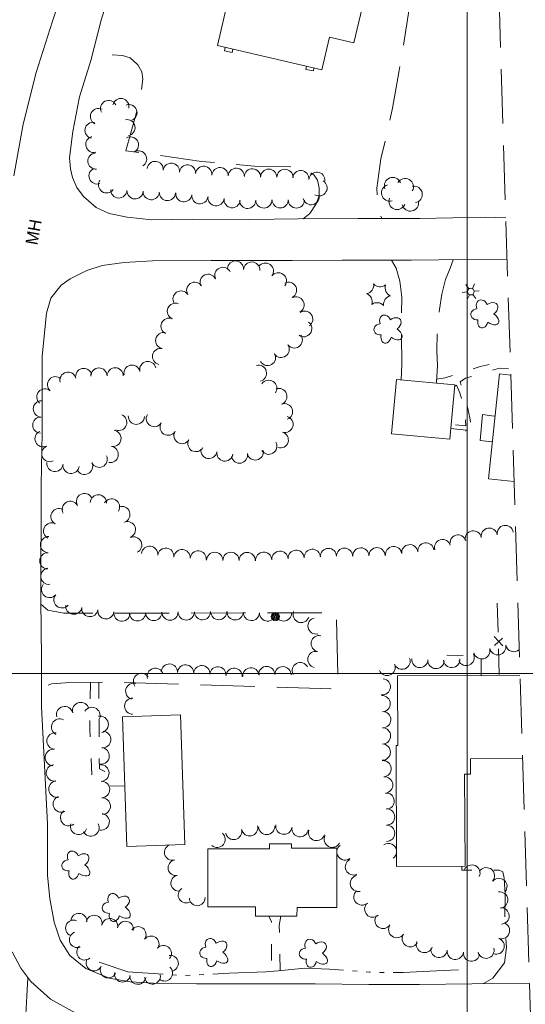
# Model space of a CAD drawing. Header units: feet. Extents: x 57700 to 58190, y 77590 to 78310.
# Tile 8 of 10: x 57934 to 58009, y 78051 to 78196. Entities that reach past the tile are written whole.
import ezdxf

# ---------------------------------------------------------------- set-up
doc = ezdxf.new("R2010")
doc.units = ezdxf.units.FT
doc.header["$MEASUREMENT"] = 0
for name, pattern in [('DGN Style 3', [11.216403, 8.011716, -3.204686]), ('DGN Style 5', [5.608201, 2.403515, -3.204686]), ('DGN Style 6', [15.238284, 0.008012, -3.204686, 5.608201, -3.204686, 0.008012, -3.204686])]:
    doc.linetypes.add(name, pattern=pattern)
for name, color, linetype, lineweight in [('E_DRN_Grate', 151, 'Continuous', 0), ('E_DWY', 73, 'DGN Style 3', 0), ('E_LAND_Vegetation', 21, 'Continuous', 0), ('E_MAP_GridLines', 251, 'Continuous', 0), ('E_MAP_Limits', 21, 'DGN Style 3', 0), ('E_MISCPROP', 40, 'Continuous', 0), ('E_MISCPROP_HvyDash', 54, 'DGN Style 3', 13), ('E_MISCPROP_HvyLine', 54, 'Continuous', 13), ('E_MISCPROP_Railing', 40, 'Continuous', 0), ('E_PATH_Sidewalk', 73, 'DGN Style 5', 0), ('E_RDWY', 40, 'Continuous', 13), ('E_WTR', 251, 'DGN Style 6', 0)]:
    doc.layers.add(name, color=color, linetype=linetype, lineweight=lineweight)
doc.styles.add('Style-IGR_FONT_0', font='IGR_FONT_0.shx')

# ---------------------------------------------------------------- blocks, each defined once
blk = doc.blocks.new('MHT_5')
at = {"layer": 'E_DRN_Grate', "color": 20, "linetype": 'Continuous', "lineweight": 0, "style": 'Style-IGR_FONT_0'}
blk.add_text('MH', height=1.8, rotation=359.9999, dxfattribs=at).set_placement((-1.68, -0.92))
blk = doc.blocks.new('LTP')
at = {"layer": 'E_MISCPROP', "color": 20, "linetype": 'Continuous', "lineweight": 0}
for p, q in [((-0.49, 0.02), (-1.27, 0.04)), ((-0.24, 0.43), (-0.6, 1.12)), ((0.27, 0.43), (0.68, 1.1)), ((-0.26, -0.43), (-0.67, -1.08)), ((0.23, -0.44), (0.6, -1.09)), ((0.49, -0.01), (1.25, -0.03))]:
    blk.add_line(p, q, dxfattribs=at)
blk.add_circle((0, 0), 0.492, dxfattribs=at)
blk = doc.blocks.new('POLE')
at = {"layer": 'E_MISCPROP', "color": 20, "linetype": 'Continuous', "lineweight": 0}
for centre, radius in [((0, 0.01), 0.605), ((0, 0.01), 0.456), ((0, 0), 0.303), ((0, 0), 0.151)]:
    blk.add_circle(centre, radius, dxfattribs=at)
blk = doc.blocks.new('TREE')
at = {"layer": 'E_LAND_Vegetation', "color": 93, "linetype": 'Continuous', "lineweight": 0}
for centre, major_axis, ratio in [((-0.29, 1.02), (0.272, -0.996), 0.782863), ((0.9, 0.51), (-1.05, -0.59), 0.691916), ((-1.09, -0.01), (0.987, -0.025), 0.832022), ((-0.41, -1.09), (0.361, 0.971), 0.716896), ((0.8, -0.78), (-1, 0.92), 0.560249)]:
    blk.add_ellipse(centre, major_axis=major_axis, ratio=ratio, start_param=1.570796, end_param=4.712389, dxfattribs=at)
blk = doc.blocks.new('PINE')
at = {"layer": 'E_LAND_Vegetation', "color": 93, "linetype": 'Continuous', "lineweight": 0}
for centre, start, end in [((-1.81, 1.72), 275.2114, 0.9763), ((0.53, 2.49), 215.2114, 300.9763), ((-2.32, -0.69), 335.2114, 60.9763), ((2.37, 0.84), 155.2114, 240.9763), ((-0.49, -2.34), 35.2114, 120.9763), ((1.86, -1.57), 95.2114, 180.9763)]:
    blk.add_arc(centre, 1.29, start, end, dxfattribs=at)

msp = doc.modelspace()

# ---------------------------------------------------------------- linework, layer by layer
at = {"layer": 'E_DWY', "color": 51, "linetype": 'DGN Style 3', "lineweight": 0, "flags": 128}
for points in [[(57975.39, 78209.64), (57976.43, 78214.59), (57986.54, 78212.41), (57993.83, 78211.01), (57992.11, 78201.5), (57990.03, 78188.7), (57989.04, 78183.18), (57988.12, 78178.88), (57987.32, 78175.72), (57986.72, 78171.39), (57986.84, 78168.84), (57987.03, 78167.85), (57987.29, 78167.31), (57987.49, 78166.93)], [(57975.92, 78166.88), (57976.89, 78167.65), (57977.84, 78169.07), (57978.25, 78170.25), (57978.27, 78171.46), (57978.03, 78172.59), (57977.51, 78173.3), (57976.33, 78174.21), (57974.96, 78174.53), (57969.32, 78174.6), (57960.98, 78175.33), (57949.87, 78176.89), (57951.31, 78182.18), (57952.1, 78185.3), (57952.33, 78187.43), (57952.2, 78188.5), (57951.6, 78189.55), (57950.49, 78190.55), (57949.34, 78190.9), (57947.78, 78191), (57946.02, 78190.85), (57945.56, 78190.7), (57944.81, 78190.61)], [(57964.46, 78192.09), (57964.36, 78191.61), (57965.5, 78191.36), (57965.6, 78191.83)], [(57976.41, 78189.31), (57976.29, 78188.85), (57977.41, 78188.63), (57977.5, 78189.06)], [(57988.91, 78160.81), (57989.57, 78159.62), (57990.14, 78157.73), (57990.43, 78155.38), (57990.37, 78152.14), (57990.43, 78145.46), (57990.33, 78143.16)], [(57997.98, 78160.86), (57997.5, 78159.61), (57996.82, 78157.97), (57996.28, 78155.79), (57995.94, 78153.52), (57995.62, 78150.52), (57995.57, 78147.5), (57995.65, 78145.28), (57995.52, 78142.94)], [(57995.52, 78142.94), (57995.54, 78142.68)], [(57937.36, 78110.18), (57938.41, 78109.32), (57940.76, 78108.89), (57955.46, 78108.86), (57967.25, 78108.94), (57979.14, 78108.94), (57980.81, 78108.97), (57981.08, 78097.73), (57947.69, 78098.73), (57941, 78098.64), (57938.95, 78098.49), (57938.37, 78098.26), (57937.99, 78098.02), (57937.45, 78097.5)], [(58002.42, 78054.39), (58003.77, 78055.17), (58005.49, 78057.45), (58005.8, 78059.69), (58005.55, 78064.17), (58005.61, 78067.5), (58005.44, 78069.91), (58005.27, 78070.81), (58004.72, 78071.07), (58002.88, 78071.1), (57999.22, 78071.06), (57999.24, 78071.67)], [(57935.46, 78055.26), (57935.29, 78052.53), (57935.04, 78047.76), (57934.59, 78042.89), (57934.29, 78039.92), (57934.28, 78036.98), (57934.53, 78035.15), (57935.72, 78031.54), (57936.72, 78028.61), (57938.01, 78024.16), (57938.7, 78022.08), (57939.16, 78020.54), (57948.95, 78021.43), (57953.7, 78021.56)]]:
    msp.add_lwpolyline(points, dxfattribs=at)
at = {"layer": 'E_LAND_Vegetation', "color": 93, "linetype": 'Continuous', "lineweight": 0}
for centre, radius, start, end in [((57947.32, 78183.11), 1.19, 27.7709, 207.7556), ((57949.12, 78183.39), 1.19, 348.1263, 168.1109), ((57950.31, 78182.5), 1.19, 290.3267, 110.3113), ((57945.83, 78181.93), 1.19, 63.4207, 243.4054), ((57945.04, 78179.89), 1.19, 79.5184, 259.5031), ((57950.01, 78180.29), 1.19, 280.5753, 100.56), ((57945.16, 78177.82), 1.19, 103.7747, 283.7594), ((57950.53, 78177.75), 1.19, 300.3495, 120.3341), ((57945.46, 78175.37), 1.19, 94.9237, 274.9084), ((57951.73, 78175.69), 1.19, 300.3495, 120.3341), ((57954.17, 78174.15), 1.19, 353.5894, 173.5741), ((57956.54, 78173.88), 1.19, 353.5894, 173.5741), ((57945.62, 78173.19), 1.19, 110.7197, 290.7044), ((57958.92, 78173.64), 1.19, 354.8955, 174.8802), ((57961.29, 78173.43), 1.19, 354.8955, 174.8802), ((57963.7, 78173.24), 1.19, 357.777, 177.7617), ((57966.08, 78173.14), 1.19, 357.777, 177.7617), ((57968.46, 78173.05), 1.19, 357.777, 177.7617), ((57970.85, 78173), 1.19, 359.2735, 179.2581), ((57973.24, 78172.97), 1.19, 359.2735, 179.2581), ((57975.56, 78172.79), 1.19, 354.4235, 174.4082), ((57977.93, 78172.56), 1.19, 354.4235, 174.4082), ((57947.02, 78171.87), 1.19, 145.3503, 325.3349), ((57978.24, 78171.43), 1.19, 239.9557, 59.9404), ((57989.07, 78171.75), 1.22, 21.0027, 200.9873), ((57990.9, 78171.59), 1.22, 330.0035, 149.9882), ((57948.83, 78171.13), 1.19, 176.68, 356.6646), ((57951.21, 78170.99), 1.19, 176.68, 356.6646), ((57953.58, 78170.87), 1.19, 177.3279, 357.3126), ((57955.96, 78170.75), 1.19, 177.3279, 357.3126), ((57958.38, 78170.57), 1.19, 173.0312, 353.0159), ((57988.65, 78170.7), 1.22, 105.6316, 285.6163), ((57992.2, 78170.47), 1.22, 279.5118, 99.4965), ((57960.74, 78170.28), 1.19, 173.0312, 353.0159), ((57963.11, 78169.99), 1.19, 173.0312, 353.0159), ((57965.47, 78169.7), 1.19, 173.0312, 353.0159), ((57967.75, 78169.59), 1.19, 181.4698, 1.4544), ((57970.13, 78169.65), 1.19, 181.4698, 1.4544), ((57972.54, 78169.67), 1.19, 179.4882, 359.4729), ((57974.92, 78169.65), 1.19, 179.4882, 359.4729), ((57977.09, 78170.13), 1.19, 193.616, 13.6007), ((57989.73, 78169.46), 1.22, 156.8218, 336.8065), ((57991.67, 78169.22), 1.22, 193.1009, 13.0855), ((57965.97, 78159.5), 1.19, 356.2044, 176.1891), ((57968.35, 78159.35), 1.19, 356.2044, 176.1891), ((57964.12, 78158.56), 1.19, 25.1017, 205.0864), ((57970.36, 78159.19), 1.19, 323.1827, 143.1674), ((57961.95, 78157.54), 1.19, 25.1017, 205.0864), ((57972.27, 78157.76), 1.19, 323.1827, 143.1674), ((57957.96, 78155.09), 1.19, 32.4937, 212.4784), ((57959.97, 78156.37), 1.19, 32.4937, 212.4784), ((57973.77, 78156.36), 1.19, 297.2011, 117.1858), ((57974.86, 78154.23), 1.19, 297.2011, 117.1858), ((57957.14, 78153.29), 1.19, 67.198, 247.1826), ((57976.14, 78152.12), 1.19, 305.1465, 125.1312), ((57956.21, 78151.09), 1.19, 67.198, 247.1826), ((57976, 78150.72), 1.19, 234.1342, 54.1189), ((57955.42, 78148.98), 1.19, 78.7502, 258.7349), ((57974.61, 78149.06), 1.19, 215.8477, 35.8324), ((57954.95, 78146.64), 1.19, 78.7502, 258.7349), ((57972.68, 78147.67), 1.19, 215.8477, 35.8324), ((57970.68, 78146.48), 1.19, 210.1517, 30.1364), ((57943.66, 78143.7), 1.19, 13.6113, 193.5959), ((57945.9, 78143.76), 1.19, 0.7668, 180.7515), ((57948.29, 78143.79), 1.19, 0.7668, 180.7515), ((57950.76, 78144.18), 1.19, 12.7688, 192.7535), ((57953.09, 78144.71), 1.19, 12.7688, 192.7535), ((57969.35, 78144.16), 1.19, 285.0608, 105.0455), ((57939.52, 78142.48), 1.19, 48.8794, 228.8641), ((57941.34, 78143.14), 1.19, 13.6113, 193.5959), ((57970.86, 78141.95), 1.19, 327.2807, 147.2654), ((57937.95, 78140.68), 1.19, 48.8794, 228.8641), ((57972.34, 78140.75), 1.19, 290.2312, 110.2158), ((57937.43, 78138.92), 1.19, 88.2456, 268.2303), ((57973.17, 78138.51), 1.19, 290.2312, 110.2158), ((57937.35, 78136.54), 1.19, 88.2456, 268.2303), ((57948.81, 78136.94), 1.19, 248.7722, 68.7569), ((57951.4, 78137.84), 1.19, 177.5968, 357.5815), ((57954.04, 78137.49), 1.19, 148.2962, 328.2809), ((57973.24, 78136.65), 1.19, 253.1312, 73.1159), ((57956.07, 78136.24), 1.19, 148.2962, 328.2809), ((57937.69, 78134.53), 1.19, 114.4648, 294.4495), ((57947.96, 78134.58), 1.19, 260.4019, 80.3865), ((57958.1, 78134.99), 1.19, 148.2962, 328.2809), ((57972.55, 78134.36), 1.19, 253.1312, 73.1159), ((57938.68, 78132.35), 1.19, 114.4648, 294.4495), ((57947.56, 78132.22), 1.19, 260.4019, 80.3865), ((57960.15, 78133.82), 1.19, 151.1246, 331.1093), ((57962.06, 78132.81), 1.19, 170.8872, 350.8719), ((57970.86, 78133.42), 1.19, 211.1773, 31.162), ((57945.94, 78131.51), 1.19, 205.7125, 25.6972), ((57964.41, 78132.43), 1.19, 170.8872, 350.8719), ((57966.55, 78132.13), 1.19, 191.2241, 11.2087), ((57968.89, 78132.59), 1.19, 191.2241, 11.2087), ((57939.43, 78130.89), 1.19, 173.2156, 353.2003), ((57941.8, 78130.61), 1.19, 173.2156, 353.2003), ((57943.79, 78130.47), 1.19, 205.7125, 25.6972), ((57943.78, 78125.31), 1.19, 29.0269, 209.0116), ((57945.82, 78125.11), 1.19, 356.8107, 176.7953), ((57940.03, 78123.1), 1.19, 62.9305, 242.9152), ((57941.69, 78124.15), 1.19, 29.0269, 209.0116), ((57947.75, 78124.51), 1.19, 329.3277, 149.3124), ((57949.27, 78123.4), 1.19, 289.9158, 109.9005), ((57938.94, 78120.97), 1.19, 62.9305, 242.9152), ((57950.09, 78121.16), 1.19, 289.9158, 109.9005), ((58003.26, 78120.2), 1.19, 9.6565, 189.6412), ((58005.62, 78120.6), 1.19, 9.6565, 189.6412), ((57938.49, 78118.96), 1.19, 87.6823, 267.667), ((57951.01, 78118.91), 1.19, 294.5776, 114.5623), ((57998.68, 78119.2), 1.19, 16.4927, 196.4774), ((58000.91, 78119.8), 1.19, 9.6565, 189.6412), ((57953.35, 78117.54), 1.19, 353.4221, 173.4068), ((57984.39, 78117.3), 1.19, 0.9206, 180.9053), ((57986.77, 78117.34), 1.19, 0.9206, 180.9053), ((57989.21, 78117.5), 1.19, 6.431, 186.4157), ((57991.58, 78117.77), 1.19, 6.431, 186.4157), ((57993.95, 78118.04), 1.19, 6.431, 186.4157), ((57996.39, 78118.53), 1.19, 16.4927, 196.4774), ((57938.39, 78116.57), 1.19, 87.6823, 267.667), ((57955.72, 78117.27), 1.19, 353.4221, 173.4068), ((57958.11, 78117.05), 1.19, 355.2162, 175.2009), ((57960.49, 78116.85), 1.19, 355.2162, 175.2009), ((57962.92, 78116.65), 1.19, 359.7046, 179.6892), ((57965.3, 78116.64), 1.19, 359.7046, 179.6892), ((57967.69, 78116.63), 1.19, 359.7046, 179.6892), ((57970.11, 78116.67), 1.19, 3.39, 183.3747), ((57972.5, 78116.81), 1.19, 3.39, 183.3747), ((57974.88, 78116.95), 1.19, 3.39, 183.3747), ((57977.26, 78117.09), 1.19, 3.39, 183.3747), ((57979.62, 78117.22), 1.19, 0.9206, 180.9053), ((57982, 78117.26), 1.19, 0.9206, 180.9053), ((57938.53, 78114.3), 1.19, 97.2339, 277.2186), ((57938.64, 78112.35), 1.19, 140.1833, 320.1679), ((57940.47, 78110.83), 1.19, 140.1833, 320.1679), ((57942.2, 78109.9), 1.19, 171.8339, 351.8186), ((57944.56, 78109.56), 1.19, 171.8339, 351.8186), ((57946.92, 78109.22), 1.19, 171.8339, 351.8186), ((57949.29, 78108.88), 1.19, 171.8339, 351.8186), ((57951.57, 78108.92), 1.19, 181.257, 1.2417), ((57953.95, 78108.97), 1.19, 181.257, 1.2417), ((57956.34, 78109.03), 1.19, 181.257, 1.2417), ((57958.73, 78109.06), 1.19, 180.5778, 0.5625), ((57961.12, 78109.09), 1.19, 180.5778, 0.5625), ((57963.51, 78109.11), 1.19, 180.5778, 0.5625), ((57965.92, 78109.07), 1.19, 177.7777, 357.7623), ((57968.31, 78108.98), 1.19, 177.7777, 357.7623), ((57970.69, 78108.89), 1.19, 177.7777, 357.7623), ((57973.03, 78108.9), 1.19, 182.0106, 1.9952), ((57975.62, 78108.68), 1.19, 158.6871, 338.6718), ((57977.8, 78107), 1.19, 102.0546, 282.0393), ((57978.27, 78104.4), 1.19, 77.9326, 257.9173), ((58004.52, 78103.94), 1.2, 191.3863, 11.3709), ((58006.86, 78104.41), 1.2, 191.3863, 311.7341), ((57977.78, 78102.07), 1.19, 77.9326, 257.9173), ((57999.87, 78102.37), 1.2, 203.9572, 23.9419), ((58002.17, 78103.34), 1.2, 194.5782, 14.5629), ((57956.25, 78100.22), 1.19, 357.2956, 177.2802), ((57958.64, 78100.1), 1.19, 357.2956, 177.2802), ((57961.02, 78099.99), 1.19, 357.2956, 177.2802), ((57975.49, 78100.42), 1.19, 28.0117, 207.9964), ((57988.24, 78100.91), 1.2, 202.4779, 22.4626), ((57990.45, 78101.82), 1.2, 202.4779, 22.4626), ((57993.06, 78102.07), 1.2, 176.6195, 356.6041), ((57995.44, 78101.92), 1.2, 176.6195, 356.6041), ((57997.74, 78102.07), 1.2, 184.1063, 4.0909), ((57952.15, 78098.84), 1.19, 35.4508, 215.4355), ((57954.18, 78099.6), 1.19, 17.2218, 197.2065), ((57963.38, 78099.81), 1.19, 355.2041, 175.1888), ((57965.76, 78099.61), 1.19, 355.2041, 175.1888), ((57968.24, 78099.66), 1.19, 4.9178, 184.9025), ((57970.55, 78099.86), 1.19, 359.1018, 179.0864), ((57972.94, 78099.82), 1.19, 359.1018, 179.0864), ((57951.01, 78097.39), 1.19, 73.8729, 253.8576), ((57987.54, 78098.05), 1.2, 262.8511, 82.8358), ((57943.23, 78094.54), 1.22, 14.3391, 194.3238), ((57950.86, 78095.2), 1.19, 89.7417, 269.7264), ((57987.52, 78095.56), 1.2, 272.7889, 92.7736), ((57940.87, 78093.94), 1.22, 14.3391, 194.3238), ((57944.86, 78093.81), 1.22, 327.3347, 147.3193), ((57987.6, 78093.21), 1.2, 269.2829, 89.2676), ((57940.14, 78092.12), 1.22, 62.8123, 242.797), ((57946.07, 78092.52), 1.22, 281.1874, 101.1721), ((57939.47, 78090.07), 1.22, 84.301, 264.2857), ((57946.43, 78090.3), 1.22, 265.0207, 85.0053), ((57987.57, 78090.83), 1.2, 269.2829, 89.2676), ((57987.54, 78088.44), 1.2, 269.2829, 89.2676), ((57939.23, 78087.65), 1.22, 84.301, 264.2857), ((57946.21, 78087.88), 1.22, 265.0207, 85.0053), ((57987.66, 78085.99), 1.2, 275.4257, 95.4104), ((57939.37, 78085.38), 1.22, 98.0839, 278.0686), ((57946.16, 78085.36), 1.22, 272.4983, 92.483), ((57939.75, 78083.01), 1.22, 101.6075, 281.5922), ((57946.26, 78082.93), 1.22, 272.4983, 92.483), ((57987.89, 78083.61), 1.2, 275.4257, 95.4104), ((57988.11, 78081.23), 1.2, 275.4257, 95.4104), ((57940.39, 78080.81), 1.22, 113.5147, 293.4994), ((57946.37, 78080.49), 1.22, 272.4983, 92.483), ((57941.47, 78078.81), 1.22, 126.5932, 306.5778), ((57946.21, 78078.18), 1.22, 262.5179, 82.5026), ((57988.18, 78078.9), 1.2, 269.9795, 89.9642), ((57942.92, 78077.53), 1.22, 162.7188, 342.7034), ((57944.71, 78077.3), 1.22, 208.069, 28.0537), ((57963.27, 78075.61), 1.2, 229.5718, 49.5565), ((57965.7, 78076.78), 1.2, 192.8204, 12.8051), ((57968.05, 78077.31), 1.2, 192.8204, 12.8051), ((57970.55, 78077.51), 1.2, 182.4792, 2.4639), ((57973.08, 78077.55), 1.2, 171.235, 351.2197), ((57975.46, 78077.18), 1.2, 171.235, 351.2197), ((57977.88, 78076.62), 1.2, 164.4237, 344.4084), ((57988.18, 78076.51), 1.2, 269.9795, 89.9642), ((57980.2, 78075.63), 1.2, 152.3205, 332.3051), ((57956.66, 78073.7), 1.15, 108.3631, 283.9083), ((57982.06, 78073.76), 1.2, 126.6524, 171.3702), ((57988.45, 78073.82), 1.2, 6.0548, 124.5824), ((57988.45, 78073.82), 1.2, 304.5978, 354.3894), ((57957.21, 78071.42), 1.15, 100.1932, 280.1778), ((57982.06, 78073.76), 1.2, 188.5509, 306.6371), ((57983.3, 78071.56), 1.2, 115.6035, 295.5882), ((58000.71, 78070.65), 1.2, 335.221, 155.2056), ((58002.85, 78070.25), 1.2, 319.2363, 139.221), ((57957.62, 78069.16), 1.15, 100.1932, 280.1778), ((57984.03, 78069.13), 1.2, 102.2073, 282.192), ((58004.68, 78068.68), 1.2, 319.2363, 139.221), ((57958.7, 78067.41), 1.15, 122.9021, 302.8868), ((57984.55, 78067.14), 1.2, 131.6479, 311.6326), ((58004.79, 78066.69), 1.2, 277.3242, 97.3089), ((57960.34, 78067), 1.15, 181.9647, 1.9494), ((57986.15, 78065.34), 1.2, 131.6479, 311.6326), ((58004.99, 78064.34), 1.2, 273.4209, 93.4055), ((57942.17, 78062.56), 1.17, 67.5975, 247.5822), ((57942.94, 78063.56), 1.17, 355.7437, 175.7284), ((57945.18, 78063.28), 1.17, 348.3933, 168.378), ((57947.5, 78062.8), 1.17, 349.8096, 169.7943), ((57949.8, 78062.39), 1.17, 349.8096, 169.7943), ((57987.67, 78063.69), 1.2, 145.922, 325.9067), ((57951.66, 78061.6), 1.17, 324.0895, 144.0741), ((57989.67, 78062.34), 1.2, 145.922, 325.9067), ((58005.06, 78062.19), 1.2, 251.2012, 71.1858), ((57942.72, 78060.85), 1.17, 111.5702, 291.5549), ((57953.56, 78060.22), 1.17, 324.0895, 144.0741), ((57991.66, 78060.99), 1.2, 145.922, 325.9067), ((57993.74, 78060.15), 1.2, 159.9499, 339.9346), ((58004.28, 78059.91), 1.2, 251.2012, 71.1858), ((57943.81, 78059.03), 1.17, 130.4006, 310.3852), ((57955.39, 78058.84), 1.17, 319.9244, 139.9091), ((57995.88, 78059.42), 1.2, 173.3988, 353.3835), ((57998.27, 78059.15), 1.2, 173.3988, 353.3835), ((58002.78, 78059.3), 1.2, 194.2896, 14.2742), ((57945.18, 78057.45), 1.17, 153.1545, 333.1391), ((57956.4, 78057.37), 1.17, 279.5915, 99.5762), ((58000.66, 78058.87), 1.2, 173.3988, 353.3835), ((57947.27, 78056.39), 1.17, 153.1545, 333.1391), ((57955.56, 78055.94), 1.17, 229.6012, 49.5859), ((57949.36, 78055.78), 1.17, 167.618, 347.6027), ((57951.62, 78055.46), 1.17, 172.8576, 352.8423), ((57953.76, 78055.48), 1.17, 189.6309, 9.6156)]:
    msp.add_arc(centre, radius, start, end, dxfattribs=at)
at = {"layer": 'E_MAP_GridLines', "color": 161, "linetype": 'Continuous', "lineweight": 0}
for p, q in [((58000, 77800), (58000, 78300)), ((57700, 78100), (58100, 78100))]:
    msp.add_line(p, q, dxfattribs=at)
at = {"layer": 'E_MAP_Limits', "color": 73, "linetype": 'DGN Style 3', "lineweight": 0, "flags": 128}
msp.add_lwpolyline([(58003.66, 78233.74), (58015.22, 77857.1)], dxfattribs=at)
at = {"layer": 'E_MISCPROP_HvyDash', "color": 241, "linetype": 'DGN Style 3', "lineweight": 13, "flags": 128}
msp.add_lwpolyline([(58004.1, 78137.87), (58003.64, 78137.92), (58002.25, 78138.1), (58001.92, 78134.29), (58003.7, 78134.09), (58003.22, 78134.14)], dxfattribs=at)
at = {"layer": 'E_MISCPROP_HvyLine', "color": 241, "linetype": 'Continuous', "lineweight": 13, "flags": 128}
for points in [[(57963.32, 78192.36), (57978.66, 78188.79), (57979.77, 78193.59), (57983.37, 78192.75), (57985.06, 78200), (57984.34, 78200.17), (57984.97, 78202.9), (57980.21, 78204.01), (57979.59, 78201.34), (57974.45, 78202.54), (57976.07, 78209.48), (57967.75, 78211.41)], [(57989.62, 78143.23), (57988.89, 78135.27), (57997.49, 78134.48), (57998.22, 78142.44)], [(57949.37, 78093.63), (57950, 78074.58), (57958.52, 78074.87), (57957.89, 78093.91)], [(57968.89, 78064.32), (57975, 78064.31), (57975.01, 78065.61), (57980.86, 78065.61), (57980.86, 78074.32), (57974.22, 78074.33), (57974.22, 78074.93), (57970.95, 78074.93), (57970.95, 78074.21), (57961.88, 78074.21), (57961.88, 78065.67), (57968.89, 78065.67)]]:
    msp.add_lwpolyline(points, close=True, dxfattribs=at)
for points in [[(58006.42, 78143.89), (58004.75, 78144.07), (58003.13, 78128.64), (58006.9, 78128.24)], [(58007.77, 78099.71), (57989.8, 78099.64), (57989.84, 78089.43), (57989.58, 78089.43), (57989.65, 78071.63), (57999.71, 78071.67), (57999.65, 78085.21), (58000.51, 78085.21), (58000.51, 78087.47), (58008.15, 78087.5)]]:
    msp.add_lwpolyline(points, dxfattribs=at)
at = {"layer": 'E_MISCPROP_Railing', "color": 40, "linetype": 'Continuous', "lineweight": 0}
for p, q in [((58005.26, 78104.07), (58004.01, 78105.43)), ((58004.05, 78104.1), (58005.21, 78105.18))]:
    msp.add_line(p, q, dxfattribs=at)
at = {"layer": 'E_MISCPROP_Railing', "color": 40, "linetype": 'Continuous', "lineweight": 0, "flags": 128}
for points in [[(58004.56, 78106.09), (58004.45, 78110.34)], [(58004.72, 78099.88), (58004.62, 78103.62)]]:
    msp.add_lwpolyline(points, dxfattribs=at)
at = {"layer": 'E_PATH_Sidewalk', "color": 51, "linetype": 'DGN Style 5', "lineweight": 0, "flags": 128}
for points in [[(57995.54, 78143.28), (57996.78, 78143.51), (57998.52, 78144.07), (58000.02, 78144.55), (58001.94, 78145.16), (58003.46, 78145.49), (58004.62, 78145.78), (58006.36, 78145.63)], [(58006.08, 78144.84), (58004.77, 78144.92), (58002.37, 78144.25), (57999.76, 78143.43), (57998.98, 78142.89), (57999.65, 78140.85), (58000.13, 78138.96), (58000.43, 78137.61), (58000.57, 78136.5), (58001.85, 78136.32), (58002.1, 78136.3)], [(57998.2, 78142.28), (57998.45, 78142.43), (57998.93, 78141.27), (57999.39, 78139.73), (57999.65, 78138.31), (57999.78, 78137.19), (57999.8, 78136.42), (57997.69, 78136.65)], [(57997.63, 78136.06), (57999.85, 78135.81), (57999.8, 78135.49), (58001.74, 78135.26), (58002, 78135.24)], [(58002.1, 78099.69), (58002.08, 78102.63), (57997.06, 78102.7), (57997.09, 78099.67)], [(57944.65, 78098.69), (57944.56, 78091.87), (57944.88, 78084.79), (57947.01, 78083.43), (57949.71, 78083.46)], [(57945.88, 78098.71), (57945.96, 78085.99), (57947.27, 78085.29), (57949.65, 78085.43)], [(57972.64, 78064.31), (57972.41, 78062.96), (57972.53, 78056.14), (57971.27, 78056.03), (57971.24, 78063.5), (57970.89, 78064.31)]]:
    msp.add_lwpolyline(points, dxfattribs=at)
at = {"layer": 'E_RDWY', "color": 21, "linetype": 'Continuous', "lineweight": 13, "flags": 128}
for points in [[(57942.1, 78205.2), (57939.05, 78195.94), (57936.65, 78188.39), (57934.76, 78180.78), (57933.41, 78173.19)], [(58005.71, 78167.05), (58002.78, 78167.1), (57993.04, 78166.94), (57983.99, 78166.92), (57975.17, 78166.88), (57968.1, 78166.8), (57959.65, 78166.85), (57953.65, 78166.72), (57950.05, 78167.11), (57947.4, 78167.65), (57945.5, 78168.53), (57943.61, 78170.17), (57942.67, 78171.48), (57942.02, 78172.95), (57941.72, 78174.25), (57941.56, 78175.85), (57942.04, 78179.72), (57943.05, 78184.82), (57944.7, 78190.16), (57946.22, 78196.1), (57948.27, 78202.76)], [(58009.16, 78054.46), (58000.69, 78054.37), (57993, 78054.26), (57985.58, 78054.25), (57977.66, 78054.38), (57968.72, 78054.34), (57960.22, 78054.35), (57954.8, 78054.42), (57950.47, 78054.64), (57947.4, 78055.18), (57943.99, 78056.61), (57941.63, 78058.52), (57940.19, 78060.76), (57939.31, 78063.41), (57938.7, 78066.93), (57938.33, 78070.31), (57938.32, 78077.9), (57937.46, 78095.09), (57937.44, 78102.26), (57937.35, 78110.77), (57937.39, 78127.74), (57937.55, 78135.42), (57937.57, 78146.7), (57938.19, 78153.02), (57938.85, 78155.21), (57940.36, 78157.12), (57941.65, 78158.03), (57944.11, 78159.27), (57946.38, 78160.03), (57949.6, 78160.47), (57953.77, 78160.72), (57962.41, 78160.75), (57974.3, 78160.76), (57981.65, 78160.81), (57991.81, 78160.81), (57999.97, 78160.88), (58005.89, 78160.96)], [(57933.13, 78059.08), (57934.41, 78056.65), (57935.88, 78054.7), (57938.76, 78052.09), (57942.95, 78049.82)]]:
    msp.add_lwpolyline(points, dxfattribs=at)
at = {"layer": 'E_WTR', "color": 161, "linetype": 'Continuous', "lineweight": 0, "flags": 128}
for points in [[(57945.95, 78057.55), (57950.17, 78056.11), (57955.33, 78055.76)], [(57962.62, 78055.8), (57965.05, 78055.93), (57970.47, 78056.12), (57972.24, 78056.29)], [(57972.24, 78056.29), (57976.16, 78056.66), (57979.79, 78056.52), (57981.84, 78056.36)], [(57983.17, 78056.25), (57983.83, 78056.2)], [(57989.13, 78056.05), (57990.62, 78056.04), (57996.51, 78056.33), (57998.75, 78056.41)], [(57956.66, 78055.67), (57957.32, 78055.62)], [(57958.64, 78055.59), (57959.31, 78055.63)], [(57960.63, 78055.7), (57961.3, 78055.73)], [(57985.15, 78056.1), (57985.65, 78056.06), (57985.82, 78056.06)], [(57987.14, 78056.05), (57987.81, 78056.05)]]:
    msp.add_lwpolyline(points, dxfattribs=at)

# ---------------------------------------------------------------- block references
at = {"layer": 'E_DRN_Grate', "color": 20, "linetype": 'Continuous', "lineweight": 0, "xscale": 1.000002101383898, "yscale": 1.000002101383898, "zscale": 1.000002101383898, "rotation": 79.84003014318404}
msp.add_blockref('MHT_5', (57936.24, 78164.75), dxfattribs=at)
at = {"layer": 'E_LAND_Vegetation', "color": 93, "linetype": 'Continuous', "lineweight": 0, "xscale": 0.9999999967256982, "yscale": 0.9999999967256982, "zscale": 0.9999999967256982, "rotation": 6.58562471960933}
for name, p in [('PINE', (57986.99, 78155.64)), ('TREE', (58002.61, 78152.98)), ('TREE', (57988.39, 78150.75)), ('TREE', (57942.51, 78071.91)), ('TREE', (57948.45, 78065.68)), ('TREE', (57962.78, 78059.06)), ('TREE', (57977.41, 78058.94))]:
    msp.add_blockref(name, p, dxfattribs=at)
at = {"layer": 'E_MISCPROP', "color": 20, "linetype": 'Continuous', "lineweight": 0, "xscale": 0.9999999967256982, "yscale": 0.9999999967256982, "zscale": 0.9999999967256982, "rotation": 6.58562471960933}
for name, p in [('LTP', (58000.56, 78156.17)), ('POLE', (57971.83, 78108.36))]:
    msp.add_blockref(name, p, dxfattribs=at)

doc.saveas('drawing.dxf')
